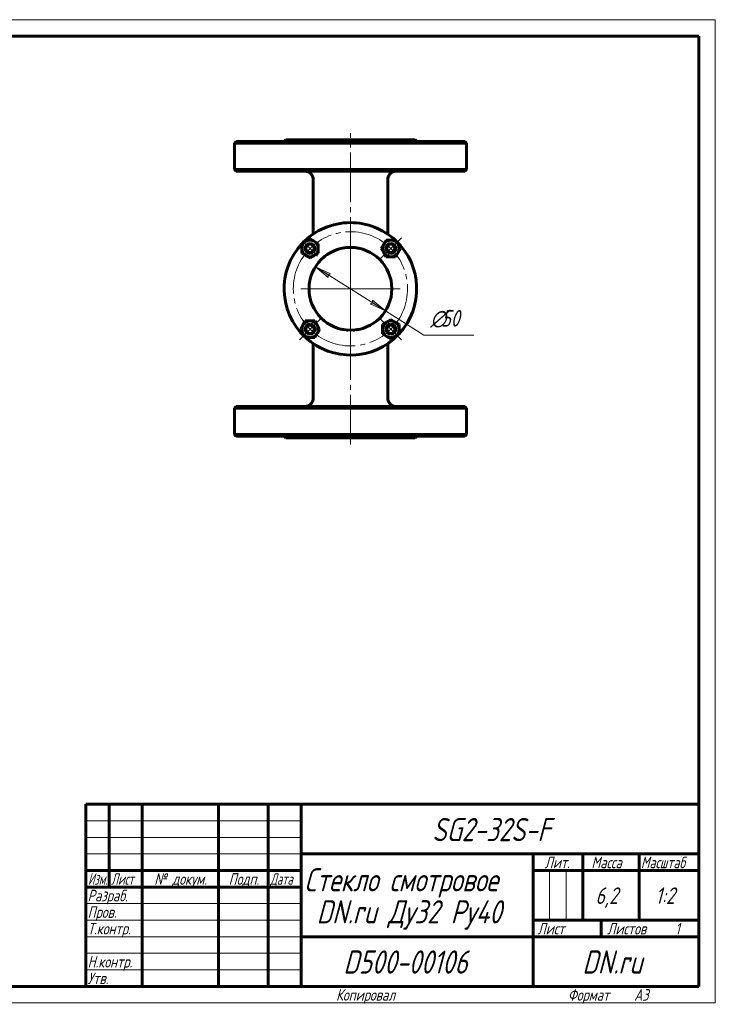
# Model space of a CAD drawing. Header units: millimetres. Extents: x 0 to 420, y 0 to 297.
# Tile 3 of 3: x 210 to 420, y 0 to 297. Entities that reach past the tile are written whole.
import ezdxf

# ---------------------------------------------------------------- set-up
doc = ezdxf.new("R2010")
doc.units = ezdxf.units.MM
for name, pattern in [('K5LT_AXLED', [19.5, 15, -1.5, 1.5, -1.5]), ('K5LT_BASIC', [0]), ('K5LT_THIN', [0])]:
    doc.linetypes.add(name, pattern=pattern)
doc.layers.add('Системный слой', color=7, linetype='Continuous')
doc.layers.add('Системный слой (1)', color=251, linetype='Continuous', true_color=0x6c6c6c)
doc.styles.add('KDIMTEXTSTYLE', font='GOST_AU.SHX', dxfattribs={"width": 0.96, "oblique": 15, "height": 5})
doc.styles.add('KTEXTSTYLE', font='GOST_AU.SHX', dxfattribs={"width": 0.96, "height": 5})
doc.dimstyles.new('KDIMSTYLE (0.50)', dxfattribs={"dimtxt": 5, "dimasz": 1, "dimexe": 2, "dimexo": 0, "dimgap": 1, "dimtad": 1, "dimlfac": 2, "dimtxsty": 'KDIMTEXTSTYLE', "dimsah": 1, "dimcen": 0, "dimdle": 1, "dimadec": 0, "dimazin": 0, "dimtfac": 0.667, "dimtmove": 0, "dimatfit": 3, "dimfxl": 1, "dimtvp": 1, "dimtolj": 1, "dimtzin": 0, "dimarcsym": 0})

# ---------------------------------------------------------------- blocks, each defined once
blk = doc.blocks.new('U48')
at = {"layer": 'Системный слой (1)', "linetype": 'K5LT_BASIC', "lineweight": 60}
for p, q in [((307.46, 203.43), (307.16, 203.5)), ((307.77, 203.38), (307.46, 203.43)), ((308.08, 203.33), (307.77, 203.38))]:
    blk.add_line(p, q, dxfattribs=at)
blk = doc.blocks.new('U49')
at = {"layer": 'Системный слой (1)', "linetype": 'K5LT_BASIC', "lineweight": 60}
for p, q in [((301.79, 225.26), (301.91, 225.36)), ((301.91, 225.36), (302.05, 225.48)), ((302.05, 225.48), (302.22, 225.61))]:
    blk.add_line(p, q, dxfattribs=at)
blk = doc.blocks.new('U50')
at = {"layer": 'Системный слой (1)', "linetype": 'K5LT_BASIC', "lineweight": 60}
for p, q in [((307.51, 227.98), (308.02, 228.07)), ((308.02, 228.07), (308.54, 228.14)), ((308.54, 228.14), (309.06, 228.18)), ((309.43, 228.2), (310.49, 228.19)), ((310.49, 228.19), (311.53, 228.09)), ((311.53, 228.09), (312.53, 227.91))]:
    blk.add_line(p, q, dxfattribs=at)
blk = doc.blocks.new('U51')
at = {"layer": 'Системный слой (1)', "linetype": 'K5LT_BASIC', "lineweight": 60}
for start, end in [(90, 136.6424), (47.297, 90), (137.297, 226.6424), (317.297, 46.6424), (227.297, 316.6424)]:
    blk.add_arc((309.85, 215.7), 20, start, end, dxfattribs=at)
blk = doc.blocks.new('U52')
at = {"layer": 'Системный слой (1)', "linetype": 'K5LT_BASIC', "lineweight": 60}
for p, q in [((303.75, 204.79), (303.47, 204.96)), ((304.06, 204.63), (303.75, 204.79)), ((304.38, 204.46), (304.06, 204.63))]:
    blk.add_line(p, q, dxfattribs=at)
blk = doc.blocks.new('U53')
at = {"layer": 'Системный слой (1)', "linetype": 'K5LT_BASIC', "lineweight": 60}
for p, q in [((307.46, 203.43), (307.16, 203.5)), ((307.77, 203.38), (307.46, 203.43)), ((308.08, 203.33), (307.77, 203.38))]:
    blk.add_line(p, q, dxfattribs=at)
blk = doc.blocks.new('U54')
at = {"layer": 'Системный слой (1)', "linetype": 'K5LT_BASIC', "lineweight": 60}
for p, q in [((301.79, 225.26), (301.91, 225.36)), ((301.91, 225.36), (302.05, 225.48)), ((302.05, 225.48), (302.22, 225.61))]:
    blk.add_line(p, q, dxfattribs=at)
blk = doc.blocks.new('U55')
at = {"layer": 'Системный слой (1)', "linetype": 'K5LT_BASIC', "lineweight": 60}
for p, q in [((307.51, 227.98), (308.02, 228.07)), ((308.02, 228.07), (308.54, 228.14)), ((308.54, 228.14), (309.06, 228.18)), ((309.43, 228.2), (310.49, 228.19)), ((310.49, 228.19), (311.53, 228.09)), ((311.53, 228.09), (312.53, 227.91))]:
    blk.add_line(p, q, dxfattribs=at)
blk = doc.blocks.new('U56')
at = {"layer": 'Системный слой (1)', "linetype": 'K5LT_BASIC', "lineweight": 60}
for p, q in [((303.75, 204.79), (303.47, 204.96)), ((304.06, 204.63), (303.75, 204.79)), ((304.38, 204.46), (304.06, 204.63))]:
    blk.add_line(p, q, dxfattribs=at)
blk = doc.blocks.new('U57')
at = {"layer": 'Системный слой (1)', "linetype": 'K5LT_BASIC', "lineweight": 60}
for p, q in [((308.85, 203.24), (308.72, 203.25)), ((308.97, 203.23), (308.85, 203.24)), ((309.1, 203.23), (308.97, 203.23)), ((310.79, 203.24), (310.64, 203.23)), ((310.93, 203.25), (310.79, 203.24)), ((311.08, 203.26), (310.93, 203.25))]:
    blk.add_line(p, q, dxfattribs=at)
blk = doc.blocks.new('U58')
at = {"layer": 'Системный слой (1)', "linetype": 'K5LT_BASIC', "lineweight": 60}
for p, q in [((308.85, 203.24), (308.72, 203.25)), ((308.97, 203.23), (308.85, 203.24)), ((309.1, 203.23), (308.97, 203.23)), ((310.79, 203.24), (310.64, 203.23)), ((310.93, 203.25), (310.79, 203.24)), ((311.08, 203.26), (310.93, 203.25))]:
    blk.add_line(p, q, dxfattribs=at)
blk = doc.blocks.new('U59')
at = {"layer": 'Системный слой (1)', "linetype": 'K5LT_BASIC', "lineweight": 60}
for p, q in [((311.83, 203.36), (311.64, 203.33)), ((312.02, 203.39), (311.83, 203.36)), ((312.2, 203.43), (312.02, 203.39))]:
    blk.add_line(p, q, dxfattribs=at)
blk = doc.blocks.new('U60')
at = {"layer": 'Системный слой (1)', "linetype": 'K5LT_BASIC', "lineweight": 60}
for p, q in [((311.83, 203.36), (311.64, 203.33)), ((312.02, 203.39), (311.83, 203.36)), ((312.2, 203.43), (312.02, 203.39))]:
    blk.add_line(p, q, dxfattribs=at)
blk = doc.blocks.new('U61')
at = {"layer": 'Системный слой (1)', "linetype": 'K5LT_AXLED', "lineweight": 18}
for q in [(309.85, 230.7), (294.85, 215.7), (324.85, 215.7), (309.85, 200.7)]:
    blk.add_line((309.85, 215.7), q, dxfattribs=at)
blk = doc.blocks.new('D6')
at = {"layer": 'Системный слой (1)'}
for points in [[(303.86, 220.27), (299.28, 222.39), (303.16, 219.16), (303.09, 219.98)], [(320.41, 209.02), (316.54, 212.25), (316.61, 211.43), (315.84, 211.14)]]:
    blk.add_hatch(color=256, dxfattribs=at).paths.add_polyline_path(points)
at = {"layer": 'Системный слой (1)', "linetype": 'K5LT_THIN', "lineweight": 18}
for p, q in [((299.28, 222.39), (303.86, 220.27)), ((303.16, 219.16), (299.28, 222.39)), ((299.28, 222.39), (320.41, 209.02)), ((303.86, 220.27), (303.09, 219.98)), ((303.09, 219.98), (303.16, 219.16)), ((315.84, 211.14), (316.61, 211.43)), ((316.61, 211.43), (316.54, 212.25)), ((316.54, 212.25), (320.41, 209.02)), ((320.41, 209.02), (315.84, 211.14)), ((320.41, 209.02), (331.99, 201.7))]:
    blk.add_line(p, q, dxfattribs=at)
blk.add_wipeout([(333.99, 202.7), (333.99, 210.08), (344.63, 210.08), (344.63, 202.7)]).dxf.layer = 'Системный слой (1)'
blk.add_line((331.99, 201.7), (347.07, 201.7), dxfattribs=at)
at = {"layer": 'Системный слой (1)', "char_height": 5, "attachment_point": 1, "style": 'KTEXTSTYLE'}
for s, insert in [('\\H5.0;\\W1.000;\\Q15;\\Q15;\\W0.960;∅', (333.99, 209.29)), ('\\H5.0;\\W1.000;\\Q15;\\Q15;\\W0.960;50', (337.3, 209.29))]:
    blk.add_mtext(s, dxfattribs=dict(at, insert=insert))
blk = doc.blocks.new('KDIMARROW_01')
at = {"layer": 'Системный слой'}
blk.add_hatch(color=0, dxfattribs=at).paths.add_polyline_path([(-5, -0.66), (0, 0), (-5, 0.66), (-4.5, 0)])
at = {"layer": 'Системный слой', "color": 0, "linetype": 'K5LT_THIN', "lineweight": 18}
for p, q in [((-4.5, 0), (-5, 0.66)), ((-5, 0.66), (0, 0)), ((0, 0), (-5, -0.66)), ((-5, -0.66), (-4.5, 0))]:
    blk.add_line(p, q, dxfattribs=at)
at = {"layer": 'Системный слой (1)', "color": 0, "linetype": 'K5LT_THIN', "lineweight": 18}
blk.add_line((309.85, 215.7), (309.35, 215.7), dxfattribs=at)
blk = doc.blocks.new('U62')
at = {"layer": 'Системный слой (1)', "linetype": 'K5LT_AXLED', "lineweight": 18}
for p, q in [((297.65, 227.9), (295.35, 230.2)), ((322.05, 227.9), (325.23, 231.08)), ((299.95, 225.6), (297.65, 227.9)), ((318.86, 224.72), (322.05, 227.9)), ((300.83, 206.69), (297.65, 203.51)), ((318.86, 206.69), (322.05, 203.51)), ((297.65, 203.51), (294.47, 200.32)), ((322.05, 203.51), (325.23, 200.32))]:
    blk.add_line(p, q, dxfattribs=at)
for start, end in [(45, 135), (135, 225), (315, 45), (225, 315)]:
    blk.add_arc((309.85, 215.7), 17.25, start, end, dxfattribs=at)
blk = doc.blocks.new('U63')
at = {"linetype": 'K5LT_THIN', "lineweight": 18}
for p, q in [((0, 297), (420, 297)), ((420, 297), (420, 0)), ((230, 55), (295, 55)), ((230, 50), (295, 50)), ((230, 45), (295, 45)), ((369.96, 25), (369.96, 40)), ((374.98, 25), (374.98, 40)), ((230, 30), (295, 30)), ((230, 25), (295, 25)), ((230, 20), (295, 20)), ((230, 15), (295, 15)), ((230, 10), (295, 10)), ((420, 0), (0, 0))]:
    blk.add_line(p, q, dxfattribs=at)
at = {"linetype": 'K5LT_BASIC', "lineweight": 60}
for p, q in [((20, 292), (415, 292)), ((415, 292), (415, 5)), ((230, 60), (415, 60)), ((230, 5), (230, 60)), ((237, 35), (237, 60)), ((247, 5), (247, 60)), ((270, 5), (270, 60)), ((285, 5), (285, 60)), ((295, 5), (295, 60)), ((295, 45), (415, 45)), ((365, 5), (365, 45)), ((380, 25), (380, 45)), ((397, 25), (397, 45)), ((230, 40), (295, 40)), ((365, 40), (380, 40)), ((380, 40), (415, 40)), ((230, 35), (295, 35)), ((365, 25), (415, 25)), ((385.57, 20), (385.57, 25)), ((295, 20), (365, 20)), ((365, 20), (415, 20)), ((415, 5), (20, 5))]:
    blk.add_line(p, q, dxfattribs=at)
at = {"attachment_point": 1, "style": 'KTEXTSTYLE'}
for s, insert, char_height in [('\\H5.0;\\W1.000;\\Q15;\\Q15;\\W0.960;\\H7.00;SG2-32S-F', (334.56, 55.86), 7), ('\\H5.0;\\W1.000;\\Q15;\\Q15;\\W0.960;\\H3.50;Лит.', (368.47, 44.18), 3.5), ('\\H5.0;\\W1.000;\\Q15;\\Q15;\\W0.960;\\H3.50;Масса', (382.58, 44.18), 3.5), ('\\H5.0;\\W1.000;\\Q15;\\Q15;\\W0.926;\\H3.50;Масштаб', (397.52, 44.18), 3.5), ('\\H5.0;\\W1.000;\\Q15;\\Q15;\\W0.786;\\H3.50;Изм.', (230.62, 39.18), 3.5), ('\\H5.0;\\W1.000;\\Q15;\\Q15;\\W0.800;\\H3.50;Лист', (237.61, 39.18), 3.5), ('\\H5.0;\\W1.000;\\Q15;\\Q15;\\W0.960;\\H3.50;№ докум.', (250.63, 39.18), 3.5), ('\\H5.0;\\W1.000;\\Q15;\\Q15;\\W0.960;\\H3.50;Подп.', (273.1, 39.18), 3.5), ('\\H5.0;\\W1.000;\\Q15;\\Q15;\\W0.800;\\H3.50;Дата', (285.61, 39.18), 3.5), ('\\H5.0;\\W1.000;\\Q15;\\Q15;\\W0.960;\\H7.00;Стекло смотровое', (295.94, 40.69), 7), ('\\H5.0;\\W1.000;\\Q15;\\Q15;\\W0.960;\\H3.50;Разраб.', (230.5, 34.18), 3.5), ('\\H5.0;\\W1.000;\\Q15;\\Q15;\\W0.960;6,2', (383.82, 34.9), 5), ('\\H5.0;\\W1.000;\\Q15;\\Q15;\\W0.960;1:2', (401.92, 34.9), 5), ('\\H5.0;\\W1.000;\\Q15;\\Q15;\\W0.960;\\H7.00;DN.ru Ду32 Ру40', (299.65, 31.02), 7), ('\\H5.0;\\W1.000;\\Q15;\\Q15;\\W0.960;\\H3.50;Пров.', (230.5, 29.18), 3.5), ('\\H5.0;\\W1.000;\\Q15;\\Q15;\\W0.960;\\H3.50;Т.контр.', (230.5, 24.18), 3.5), ('\\H5.0;\\W1.000;\\Q15;\\Q15;\\W0.960;\\H3.50;Лист', (366.32, 24.18), 3.5), ('\\H5.0;\\W1.000;\\Q15;\\Q15;\\W0.960;\\H3.50;Листов', (387.36, 24.18), 3.5), ('\\H5.0;\\W1.000;\\Q15;\\Q15;\\W0.960;\\H3.50;1', (407.91, 24.18), 3.5), ('\\H5.0;\\W1.000;\\Q15;\\Q15;\\W0.960;\\H7.00;D500-00106', (307.7, 15.86), 7), ('\\H5.0;\\W1.000;\\Q15;\\Q15;\\W0.960;\\H7.00;DN.ru', (379.84, 15.86), 7), ('\\H5.0;\\W1.000;\\Q15;\\Q15;\\W0.960;\\H3.50;Н.контр.', (230.5, 14.18), 3.5), ('\\H5.0;\\W1.000;\\Q15;\\Q15;\\W0.960;\\H3.50;Утв.', (230.5, 9.18), 3.5), ('\\H5.0;\\W1.000;\\Q15;\\Q15;\\W0.960;\\H3.50;Копировал', (305.5, 4.18), 3.5), ('\\H5.0;\\W1.000;\\Q15;\\Q15;\\W0.960;\\H3.50;Формат', (375.5, 4.18), 3.5), ('\\H5.0;\\W1.000;\\Q15;\\Q15;\\W0.960;\\H3.50;A3', (395.5, 4.18), 3.5)]:
    blk.add_mtext(s, dxfattribs=dict(at, insert=insert, char_height=char_height))

msp = doc.modelspace()

# ---------------------------------------------------------------- linework, layer by layer
at = {"layer": 'Системный слой (1)', "linetype": 'K5LT_AXLED', "lineweight": 18}
for p, q in [((309.8493, 222.3643), (309.8493, 262.7041)), ((309.8493, 168.7041), (309.8493, 209.0438))]:
    msp.add_line(p, q, dxfattribs=at)
at = {"layer": 'Системный слой (1)', "linetype": 'K5LT_BASIC', "lineweight": 60}
for p, q in [((275.3493, 260.2041), (274.8493, 259.7041)), ((274.8493, 259.7041), (309.8493, 259.7041)), ((274.8493, 251.7041), (274.8493, 259.7041)), ((344.3493, 260.2041), (275.3493, 260.2041)), ((290.3493, 260.7041), (289.8493, 260.2041)), ((290.3493, 260.7041), (329.3493, 260.7041)), ((309.8493, 259.7041), (344.8493, 259.7041)), ((329.3493, 260.7041), (329.8493, 260.2041)), ((344.3493, 260.2041), (344.8493, 259.7041)), ((344.8493, 251.7041), (344.8493, 259.7041)), ((275.3493, 251.2041), (274.8493, 251.7041)), ((309.8493, 251.7041), (274.8493, 251.7041)), ((275.3493, 251.2041), (344.3493, 251.2041)), ((344.8493, 251.7041), (309.8493, 251.7041)), ((344.3493, 251.2041), (344.8493, 251.7041)), ((298.5993, 232.24), (298.5993, 248.7041)), ((321.0993, 232.24), (321.0993, 248.7041)), ((295.1517, 229.345), (296.4017, 230.0667)), ((295.1517, 227.9017), (295.1517, 229.345)), ((296.4017, 230.0667), (297.6517, 230.7884)), ((297.6517, 230.7884), (298.9017, 230.0667)), ((298.9017, 230.0667), (300.1517, 229.345)), ((300.1517, 229.345), (300.1517, 227.9017)), ((319.1601, 227.9017), (319.8818, 229.1517)), ((319.8818, 229.1517), (320.6035, 230.4017)), ((320.6035, 230.4017), (322.0469, 230.4017)), ((322.0469, 230.4017), (323.4902, 230.4017)), ((323.4902, 230.4017), (324.2119, 229.1517)), ((324.2119, 229.1517), (324.9336, 227.9017)), ((295.1517, 226.4583), (295.1517, 227.9017)), ((296.4017, 225.7366), (295.1517, 226.4583)), ((300.1517, 226.4583), (298.9017, 225.7366)), ((300.1517, 227.9017), (300.1517, 226.4583)), ((319.8818, 226.6517), (319.1601, 227.9017)), ((320.6035, 225.4017), (319.8818, 226.6517)), ((324.2119, 226.6517), (323.4902, 225.4017)), ((324.9336, 227.9017), (324.2119, 226.6517)), ((297.6517, 225.0149), (296.4017, 225.7366)), ((298.9017, 225.7366), (297.6517, 225.0149)), ((322.0469, 225.4017), (320.6035, 225.4017)), ((323.4902, 225.4017), (322.0469, 225.4017)), ((295.4866, 204.7565), (296.2083, 206.0065)), ((296.2083, 206.0065), (297.6517, 206.0065)), ((297.6517, 206.0065), (299.0951, 206.0065)), ((299.0951, 206.0065), (299.8167, 204.7565)), ((319.5469, 204.9499), (320.7969, 205.6715)), ((320.7969, 205.6715), (322.0469, 206.3932)), ((322.0469, 206.3932), (323.2969, 205.6715)), ((323.2969, 205.6715), (324.5469, 204.9499)), ((294.7649, 203.5065), (295.4866, 204.7565)), ((295.4866, 202.2565), (294.7649, 203.5065)), ((296.2083, 201.0065), (295.4866, 202.2565)), ((299.8167, 202.2565), (299.0951, 201.0065)), ((299.8167, 204.7565), (300.5384, 203.5065)), ((300.5384, 203.5065), (299.8167, 202.2565)), ((319.5469, 203.5065), (319.5469, 204.9499)), ((319.5469, 202.0631), (319.5469, 203.5065)), ((324.5469, 204.9499), (324.5469, 203.5065)), ((324.5469, 203.5065), (324.5469, 202.0631)), ((297.6517, 201.0065), (296.2083, 201.0065)), ((299.0951, 201.0065), (297.6517, 201.0065)), ((320.7969, 201.3414), (319.5469, 202.0631)), ((322.0469, 200.6197), (320.7969, 201.3414)), ((323.2969, 201.3414), (322.0469, 200.6197)), ((324.5469, 202.0631), (323.2969, 201.3414)), ((298.5993, 182.7041), (298.5993, 199.1681)), ((321.0993, 182.7041), (321.0993, 199.1681)), ((275.3493, 180.2041), (274.8493, 179.7041)), ((274.8493, 179.7041), (309.8493, 179.7041)), ((274.8493, 171.7041), (274.8493, 179.7041)), ((344.3493, 180.2041), (275.3493, 180.2041)), ((309.8493, 179.7041), (344.8493, 179.7041)), ((344.3493, 180.2041), (344.8493, 179.7041)), ((344.8493, 171.7041), (344.8493, 179.7041)), ((275.3493, 171.2041), (274.8493, 171.7041)), ((309.8493, 171.7041), (274.8493, 171.7041)), ((275.3493, 171.2041), (344.3493, 171.2041)), ((290.3493, 170.7041), (289.8493, 171.2041)), ((290.3493, 170.7041), (329.3493, 170.7041)), ((344.8493, 171.7041), (309.8493, 171.7041)), ((329.3493, 170.7041), (329.8493, 171.2041)), ((344.3493, 171.2041), (344.8493, 171.7041))]:
    msp.add_line(p, q, dxfattribs=at)
for centre in [(297.6517, 227.9017), (322.0469, 227.9017), (297.6517, 203.5065), (322.0469, 203.5065)]:
    msp.add_circle(centre, 1.25, dxfattribs=at)
for centre, radius, start, end in [((296.0993, 248.7041), 2.5, 0, 90), ((323.5993, 248.7041), 2.5, 90, 180), ((297.6517, 227.9017), 2.5, 120, 180), ((297.6517, 227.9017), 1.5, 90, 270), ((297.6517, 227.9017), 2.5, 60, 120), ((297.6517, 227.9017), 1.5, 270, 90), ((297.6517, 227.9017), 2.5, 0, 60), ((322.0469, 227.9017), 2.5, 150, 210), ((322.0469, 227.9017), 2.5, 90, 150), ((322.0469, 227.9017), 1.5, 90, 270), ((322.0469, 227.9017), 2.5, 30, 90), ((322.0469, 227.9017), 1.5, 270, 90), ((322.0469, 227.9017), 2.5, 330, 30), ((297.6517, 227.9017), 2.5, 180, 240), ((309.8493, 215.7041), 12.5, 0, 270), ((297.6517, 227.9017), 2.5, 300, 0), ((322.0469, 227.9017), 2.5, 210, 270), ((322.0469, 227.9017), 2.5, 270, 330), ((297.6517, 227.9017), 2.5, 240, 300), ((309.8493, 215.7041), 12.5, 270, 0), ((297.6517, 203.5065), 2.5, 90, 150), ((297.6517, 203.5065), 2.5, 30, 90), ((300.8493, 205.6418), 1, 47.483848, 48.189685), ((322.0469, 203.5065), 2.5, 120, 180), ((322.0469, 203.5065), 2.5, 60, 120), ((322.0469, 203.5065), 2.5, 0, 60), ((297.6517, 203.5065), 2.5, 150, 210), ((297.6517, 203.5065), 2.5, 210, 270), ((297.6517, 203.5065), 1.5, 90, 270), ((297.6517, 203.5065), 1.5, 270, 90), ((297.6517, 203.5065), 2.5, 270, 330), ((297.6517, 203.5065), 2.5, 330, 30), ((322.0469, 203.5065), 2.5, 180, 240), ((322.0469, 203.5065), 1.5, 90, 270), ((322.0469, 203.5065), 1.5, 270, 90), ((322.0469, 203.5065), 2.5, 300, 0), ((322.0469, 203.5065), 2.5, 240, 300), ((296.0993, 182.7041), 2.5, 270, 0), ((323.5993, 182.7041), 2.5, 180, 270)]:
    msp.add_arc(centre, radius, start, end, dxfattribs=at)
for points, knots in [([(301.6128, 206.3009), (301.6097, 206.3036), (301.6066, 206.3063), (301.5987, 206.3132), (301.594, 206.3173), (301.5824, 206.3276), (301.5758, 206.3334), (301.5608, 206.3467), (301.5532, 206.3535), (301.5453, 206.3606), (301.5437, 206.362), (301.5387, 206.3665), (301.5348, 206.37), (301.5276, 206.3765), (301.5269, 206.3772), (301.5243, 206.3796), (301.5237, 206.3801), (301.5241, 206.3798)], [0, 0, 0, 0, 0.68485532, 0.68485532, 1.82628084, 1.82628084, 3.65256169, 3.65256169, 6.40717342, 6.40717342, 7.07683827, 7.07683827, 9.16178515, 9.16178515, 12.36644847, 12.36644847, 13.77305865, 13.77305865, 13.77305865, 13.77305865]), ([(301.6128, 206.3009), (301.6097, 206.3036), (301.6066, 206.3063), (301.5987, 206.3132), (301.594, 206.3173), (301.5824, 206.3276), (301.5758, 206.3334), (301.5608, 206.3467), (301.5532, 206.3535), (301.5453, 206.3606), (301.5437, 206.362), (301.5387, 206.3665), (301.5348, 206.37), (301.5276, 206.3765), (301.5269, 206.3772), (301.5243, 206.3796), (301.5237, 206.3801), (301.5241, 206.3798)], [0, 0, 0, 0, 0.68485532, 0.68485532, 1.82628084, 1.82628084, 3.65256169, 3.65256169, 6.40717342, 6.40717342, 7.07683827, 7.07683827, 9.16178515, 9.16178515, 12.36644848, 12.36644848, 13.77305865, 13.77305865, 13.77305865, 13.77305865]), ([(317.9458, 206.1807), (317.9218, 206.1602), (317.8959, 206.1384), (317.841, 206.0924), (317.812, 206.0683), (317.7505, 206.0177), (317.7182, 205.9913), (317.6503, 205.9366), (317.6147, 205.9082), (317.5722, 205.8748), (317.567, 205.8706), (317.5566, 205.8625), (317.5514, 205.8584), (317.542, 205.851), (317.5377, 205.8477), (317.5298, 205.8416), (317.5263, 205.8388), (317.5197, 205.8337), (317.5167, 205.8314), (317.5113, 205.8271), (317.5088, 205.8252), (317.5043, 205.8217), (317.5022, 205.8201), (317.4985, 205.8172), (317.4968, 205.8159), (317.4937, 205.8135), (317.4923, 205.8124), (317.4897, 205.8104), (317.4885, 205.8095), (317.4864, 205.8078), (317.4854, 205.8071), (317.4836, 205.8057), (317.4828, 205.8051), (317.4812, 205.8039), (317.4804, 205.8033), (317.4792, 205.8023), (317.4788, 205.802), (317.4779, 205.8013), (317.4773, 205.8009), (317.4758, 205.7997), (317.4747, 205.7989), (317.4717, 205.7965), (317.4696, 205.795), (317.4655, 205.7918), (317.4633, 205.7901), (317.4611, 205.7884)], [0, 0, 0, 0, 4.08468644, 4.08468644, 8.16937289, 8.16937289, 12.25405933, 12.25405933, 16.33874578, 16.33874578, 16.91371348, 16.91371348, 17.46818418, 17.46818418, 17.92630009, 17.92630009, 18.30480554, 18.30480554, 18.61753509, 18.61753509, 18.87591913, 18.87591913, 19.08940172, 19.08940172, 19.26578573, 19.26578573, 19.41151809, 19.41151809, 19.53192538, 19.53192538, 19.63140853, 19.63140853, 19.71360371, 19.71360371, 19.79579888, 19.79579888, 19.8381417, 19.8381417, 19.89293825, 19.89293825, 19.99754986, 19.99754986, 20.20428233, 20.20428233, 20.42343222, 20.42343222, 20.42343222, 20.42343222]), ([(317.9458, 206.1807), (317.9218, 206.1602), (317.8959, 206.1384), (317.841, 206.0924), (317.812, 206.0683), (317.7505, 206.0177), (317.7182, 205.9913), (317.6503, 205.9366), (317.6147, 205.9082), (317.5722, 205.8748), (317.567, 205.8706), (317.5566, 205.8625), (317.5514, 205.8584), (317.542, 205.851), (317.5377, 205.8477), (317.5298, 205.8416), (317.5263, 205.8388), (317.5197, 205.8337), (317.5167, 205.8314), (317.5113, 205.8271), (317.5088, 205.8252), (317.5043, 205.8217), (317.5022, 205.8201), (317.4985, 205.8172), (317.4968, 205.8159), (317.4937, 205.8135), (317.4923, 205.8124), (317.4897, 205.8104), (317.4885, 205.8095), (317.4864, 205.8078), (317.4854, 205.8071), (317.4836, 205.8057), (317.4828, 205.8051), (317.4812, 205.8039), (317.4804, 205.8033), (317.4792, 205.8023), (317.4788, 205.802), (317.4779, 205.8013), (317.4773, 205.8009), (317.4758, 205.7997), (317.4747, 205.7989), (317.4717, 205.7965), (317.4696, 205.795), (317.4655, 205.7918), (317.4633, 205.7901), (317.4611, 205.7884)], [0, 0, 0, 0, 4.08468644, 4.08468644, 8.16937289, 8.16937289, 12.25405933, 12.25405933, 16.33874578, 16.33874578, 16.91371348, 16.91371348, 17.46818418, 17.46818418, 17.92630009, 17.92630009, 18.30480555, 18.30480555, 18.61753509, 18.61753509, 18.87591913, 18.87591913, 19.08940172, 19.08940172, 19.26578573, 19.26578573, 19.41151809, 19.41151809, 19.53192538, 19.53192538, 19.63140853, 19.63140853, 19.71360371, 19.71360371, 19.79579888, 19.79579888, 19.8381417, 19.8381417, 19.89293825, 19.89293825, 19.99754986, 19.99754986, 20.20428233, 20.20428233, 20.42343222, 20.42343222, 20.42343222, 20.42343222])]:
    msp.add_open_spline(points, degree=3, knots=knots, dxfattribs=at)

# ---------------------------------------------------------------- block references
at = {"layer": 'Системный слой (1)'}
for name in ['U51', 'U61', 'U50', 'U55', 'U49', 'U54', 'U52', 'U56', 'U48', 'U53', 'U57', 'U58', 'U59', 'U60']:
    msp.add_blockref(name, (0, 0), dxfattribs=at)

# ---------------------------------------------------------------- next in the draw order: dimensions: what is measured, and where the dimension line sits
dim = msp.add_diameter_dim_2p(p1=(288.7201, 229.0666), p2=(330.9785, 202.3415), dimstyle='KDIMSTYLE (0.50)', override={"dimtih": 1, "dimtoh": 1, "dimpost": '\\H5.0;\\W0.960;\\Q15;<>', "dimblk1": 'KDIMARROW_01', "dimblk2": 'KDIMARROW_01', "dimtol": 1, "dimtp": 0, "dimtm": 0, "dimtdec": 5, "dimtmove": 1, "dimatfit": 2, "dimtolj": 1}, dxfattribs=at)
dim.commit()
dim.dimension.update_dxf_attribs({"geometry": 'D6', "text_midpoint": (333.9893, 201.7023), "dimtype": 163})

# ---------------------------------------------------------------- next in the draw order: block references
msp.add_blockref('U63', (0, 0))
msp.add_blockref('U62', (0, 0), dxfattribs=at)

doc.saveas('drawing.dxf')
